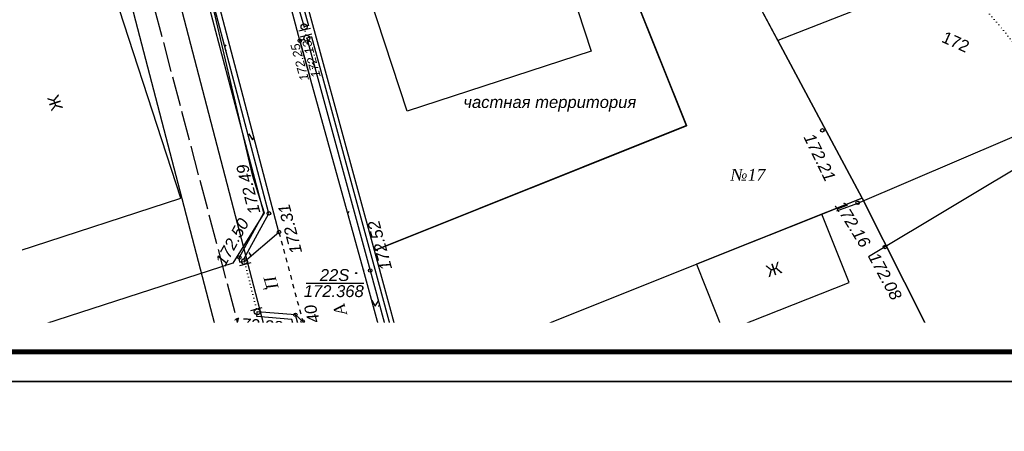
# Model space of a CAD drawing. Header units: metres. Extents: x 2193651 to 2201499, y 493187 to 494493.
# Tile 5 of 76: x 2199554 to 2199720, y 493499 to 493568. Entities that reach past the tile are written whole.
import ezdxf

# ---------------------------------------------------------------- set-up
doc = ezdxf.new("R2010")
doc.units = ezdxf.units.M
doc.set_wipeout_variables(frame=1)
doc.header["$PDSIZE"] = 0.25
for name, pattern in [('1.5_1.5', [1.5, 0.75, -0.75]), ('10_2', [6, 5, -1]), ('366', [0.55, 0.05, -0.5])]:
    doc.linetypes.add(name, pattern=pattern)
for name, color, linetype in [('Border', 3, 'Continuous'), ('contur_line_building', 7, 'Continuous'), ('contur_line_fence', 7, 'Continuous'), ('contur_line_road', 7, 'Continuous'), ('net_electro', 1, 'Continuous'), ('net_geo', 7, 'Continuous'), ('p', 7, 'Continuous'), ('relief_point', 7, 'Continuous'), ('support', 7, 'Continuous'), ('z', 7, 'Continuous'), ('Z_text_centerline_road_unviz', 7, 'Continuous'), ('z_text_net_geo', 7, 'Continuous'), ('z_text_net_pipeline', 7, 'Continuous'), ('z_text_relief_point', 7, 'Continuous'), ('Z_text_relief_polyline', 32, 'Continuous'), ('z_text_vegetation_text', 7, 'Continuous'), ('Z_text_x_polygon', 7, 'Continuous')]:
    doc.layers.add(name, color=color, linetype=linetype)
doc.layers.add('contur_line', color=7, linetype='Continuous', lineweight=20)
doc.layers.add('net_pipeline', color=7, linetype='Continuous', lineweight=30)
doc.layers.add('x_polygon', color=7, linetype='Continuous', true_color=0xffffff)
doc.styles.add('Bm-431', font='timesi.ttf')
doc.styles.add('D-131', font='ariali.ttf')
doc.styles.add('R-131', font='arial.ttf')

# ---------------------------------------------------------------- blocks, each defined once
blk = doc.blocks.new('330')
h = blk.add_hatch(color=0)
edge = h.paths.add_edge_path()
edge.add_arc((0, 0), 0.15, 0, 360.00027)
at = {"color": 0}
blk.add_circle((0, 0), 0.15, dxfattribs=at)
blk = doc.blocks.new('330p')
at = {"color": 0}
blk.add_point((0, 0), dxfattribs=at)
blk = doc.blocks.new('5(2)')
h = blk.add_hatch(color=0)
edge = h.paths.add_edge_path()
edge.add_arc((0, 0), 0.05, 0, 360.00027)
at = {"color": 0}
blk.add_circle((0, 0), 0.05, dxfattribs=at)
blk = doc.blocks.new('475(c_1)')
h = blk.add_hatch(color=0)
edge = h.paths.add_edge_path()
edge.add_arc((0, 0), 0.25, 0, 360.00027)
at = {"color": 0}
blk.add_lwpolyline([(-0.25, -0.5), (-0.25, 0.5)], dxfattribs=at)
blk.add_circle((0, 0), 0.25, dxfattribs=at)
blk = doc.blocks.new('ж9итдщд')
at = {"layer": 'x_polygon', "true_color": 0x5d5d5d}
h = blk.add_hatch(dxfattribs=at)
h.set_pattern_fill('416', color=251, style=0, pattern_type=2)
h.set_pattern_definition([(59.0362, (2196568.4862, 493572.8484), (10.000015, 19.99999), [1.1662, -57.1433]), (300.9638, (2196567.8862, 493573.8484), (10.000015, -19.99999), [1.1662, -57.1433]), (180, (2196569.086, 493572.848), (-10, -10), [0.1, -9.9]), (180, (2196567.986, 493572.848), (-10, -10), [0.1, -9.9]), (59.0362, (2196573.4862, 493567.8484), (10.000015, 19.99999), [1.1662, -57.1433]), (300.9638, (2196572.8862, 493568.8484), (10.000015, -19.99999), [1.1662, -57.1433]), (180, (2196574.086, 493567.848), (-10, -10), [0.1, -9.9]), (180, (2196572.986, 493567.848), (-10, -10), [0.1, -9.9])])
h.paths.add_polyline_path([(2196592.15, 493527.37), (2196597.95, 493532.32), (2196586.28, 493576.72), (2196578.99, 493604.67), (2196575.8, 493618.21), (2196574.76, 493618.03), (2196578.32, 493604.19), (2196585.32, 493576.89), (2196596.26, 493535.47), (2196592.08, 493527.86)])
h = blk.add_hatch(dxfattribs=at)
h.set_pattern_fill('416', color=251, style=0, pattern_type=2)
h.set_pattern_definition([(59.0362, (2196604.1568, 493489.8513), (10.000015, 19.999992), [1.1662, -57.1433]), (300.9638, (2196603.5568, 493490.8513), (10.000015, -19.999992), [1.1662, -57.1433]), (180, (2196604.757, 493489.851), (-10, -10), [0.1, -9.9]), (180, (2196603.657, 493489.851), (-10, -10), [0.1, -9.9]), (59.0362, (2196609.1568, 493484.8513), (10.000015, 19.999992), [1.1662, -57.1433]), (300.9638, (2196608.5568, 493485.8513), (10.000015, -19.999992), [1.1662, -57.1433]), (180, (2196609.757, 493484.851), (-10, -10), [0.1, -9.9]), (180, (2196608.657, 493484.851), (-10, -10), [0.1, -9.9])])
h.paths.add_polyline_path([(2196643.09, 493414.71), (2196634.26, 493447.8), (2196623.84, 493487.14), (2196613.31, 493525.85), (2196602.64, 493564.95), (2196601.47, 493564.54), (2196612.17, 493525.92), (2196622.97, 493486.44), (2196633.26, 493447.74), (2196642.24, 493414.47)])
h = blk.add_hatch(dxfattribs=at)
h.set_pattern_fill('416', color=251, style=0, pattern_type=2)
h.set_pattern_definition([(59.0362, (2196602.3984, 493464.2252), (10.000015, 19.999992), [1.1662, -57.1433]), (300.9638, (2196601.7984, 493465.2252), (10.000015, -19.99999), [1.1662, -57.1433]), (180, (2196602.998, 493464.225), (-10, -10), [0.1, -9.9]), (180, (2196601.898, 493464.225), (-10, -10), [0.1, -9.9]), (59.0362, (2196607.3984, 493459.2252), (10.000015, 19.999992), [1.1662, -57.1433]), (300.9638, (2196606.7984, 493460.2252), (10.000015, -19.999992), [1.1662, -57.1433]), (180, (2196607.998, 493459.225), (-10, -10), [0.1, -9.9]), (180, (2196606.898, 493459.225), (-10, -10), [0.1, -9.9])])
h.paths.add_polyline_path([(2196600.72, 493518.39), (2196610.05, 493484.1), (2196621.21, 493443.43), (2196629.85, 493412.32), (2196630.33, 493412.97), (2196621.77, 493443.87), (2196610.79, 493484.42), (2196601.95, 493517.26)])
at = {"color": 251, "lineweight": 25, "true_color": 0x5d5d5d}
for p, q in [((2196603.18, 493558.37), (2196601.57, 493564.28)), ((2196602.55, 493523.75), (2196612.25, 493523.75))]:
    blk.add_line(p, q, dxfattribs=at)
at = {"layer": 'contur_line', "color": 251, "linetype": '366', "true_color": 0x5d5d5d, "flags": 128}
for points in [[(2196732.74, 493617.21), (2196731.73, 493614.31), (2196730.98, 493612.63), (2196730.29, 493611.3), (2196729.57, 493610.12), (2196728.82, 493609.1), (2196728.14, 493608.33), (2196728.04, 493608.23), (2196727.18, 493607.43), (2196726.09, 493606.59), (2196724.76, 493605.7), (2196722.49, 493604.35), (2196720.22, 493603), (2196719.91, 493602.81), (2196718.81, 493602.06), (2196717.47, 493601.04), (2196716.21, 493599.95), (2196715.02, 493598.78), (2196713.9, 493597.52), (2196712.85, 493596.18), (2196711.92, 493594.84), (2196711.04, 493593.41), (2196710.22, 493591.89), (2196709.92, 493591.3), (2196709.5, 493590.39), (2196708.84, 493588.82), (2196708.3, 493587.33), (2196707.89, 493585.92), (2196707.59, 493584.63), (2196707.4, 493583.35), (2196707.32, 493582.21), (2196707.35, 493581.1), (2196707.47, 493580.13), (2196707.7, 493579.21), (2196708.03, 493578.33), (2196708.44, 493577.6), (2196708.78, 493577.12), (2196708.94, 493576.92), (2196709.61, 493576.22), (2196710.53, 493575.44), (2196712.01, 493574.3), (2196713.04, 493573.46), (2196714.5, 493572.16), (2196716.04, 493570.64), (2196717.72, 493568.84), (2196719.6, 493566.66), (2196722.24, 493563.39), (2196725.22, 493559.67), (2196727.09, 493557.46), (2196728.69, 493555.71), (2196730.21, 493554.19), (2196731.65, 493552.9), (2196733.07, 493551.77), (2196734.49, 493550.78), (2196735.12, 493550.38), (2196735.89, 493549.93), (2196737.52, 493549.08), (2196739.49, 493548.19), (2196742.08, 493547.15), (2196746.43, 493545.47), (2196748.68, 493544.51), (2196750.21, 493543.79), (2196750.54, 493543.62), (2196753.98, 493541.82), (2196755.35, 493541.21), (2196756.54, 493540.78), (2196757.57, 493540.51), (2196757.6, 493540.51), (2196758.62, 493540.35), (2196759.68, 493540.31), (2196760.85, 493540.37), (2196762.03, 493540.55), (2196763.21, 493540.83), (2196764.49, 493541.25), (2196765.74, 493541.78), (2196766.98, 493542.41), (2196768.28, 493543.19), (2196769.53, 493544.07), (2196770.73, 493545.02), (2196771.86, 493546.05), (2196772.93, 493547.13), (2196773.7, 493548.01), (2196773.9, 493548.27), (2196774.86, 493549.53), (2196775.78, 493550.91), (2196776.77, 493552.59), (2196777.86, 493554.66), (2196779.65, 493558.36), (2196780.84, 493560.74), (2196781.83, 493562.52), (2196782.77, 493563.98), (2196783.49, 493564.98), (2196783.68, 493565.22), (2196784.69, 493566.39), (2196785.78, 493567.5), (2196787.03, 493568.6), (2196788.36, 493569.63), (2196789.85, 493570.65), (2196791.41, 493571.6), (2196793.13, 493572.51), (2196795.01, 493573.4), (2196797.04, 493574.23), (2196799.11, 493574.98), (2196801.32, 493575.67), (2196803.65, 493576.3), (2196804.97, 493576.61), (2196806.08, 493576.85), (2196808.69, 493577.35), (2196811.5, 493577.77), (2196814.49, 493578.12), (2196817.87, 493578.41), (2196821.93, 493578.64), (2196827.74, 493578.85)], [(2196602.64, 493564.95), (2196602.18, 493566.85)], [(2196594.3, 493518.9), (2196592.15, 493527.37)]]:
    blk.add_lwpolyline(points, dxfattribs=at)
at = {"layer": 'contur_line_building', "color": 251, "lineweight": 30, "true_color": 0x5d5d5d}
for points in [[(2196619.53, 493552.66), (2196610.69, 493579.73), (2196641.67, 493589.84), (2196650.51, 493562.77)], [(2196567.89, 493579.57), (2196540.67, 493570.71), (2196554.19, 493529.16), (2196581.42, 493538.02)], [(2196668.25, 493526.92), (2196672.81, 493515.45), (2196693.93, 493523.83), (2196689.37, 493535.31)]]:
    blk.add_lwpolyline(points, close=True, dxfattribs=at)
at = {"layer": 'contur_line_fence', "color": 251, "true_color": 0x5d5d5d}
for p, q in [((2196595.4, 493535.57), (2196584.54, 493576.69)), ((2196596.26, 493535.47), (2196585.32, 493576.89)), ((2196602.06, 493570.07), (2196602.95, 493567.08)), ((2196601.29, 493569.84), (2196602.18, 493566.85)), ((2196602.57, 493566.96), (2196602.18, 493566.85)), ((2196602.95, 493567.08), (2196602.57, 493566.96)), ((2196603.03, 493565.05), (2196602.64, 493564.95)), ((2196603.42, 493565.16), (2196603.03, 493565.05)), ((2196603.42, 493565.16), (2196614.08, 493526.06)), ((2196602.64, 493564.95), (2196613.31, 493525.85)), ((2196591.24, 493528.01), (2196595.4, 493535.57)), ((2196592.08, 493527.86), (2196596.26, 493535.47)), ((2196591.36, 493527.24), (2196591.24, 493528.01)), ((2196591.36, 493527.24), (2196591.76, 493527.3)), ((2196591.76, 493527.3), (2196592.15, 493527.37)), ((2196592.15, 493527.37), (2196592.08, 493527.86)), ((2196613.31, 493525.85), (2196623.84, 493487.14)), ((2196614.08, 493526.06), (2196624.62, 493487.35)), ((2196594.27, 493518.5), (2196594.3, 493518.9)), ((2196600.72, 493518.39), (2196594.3, 493518.9)), ((2196594.24, 493518.1), (2196594.27, 493518.5)), ((2196600.1, 493517.63), (2196594.24, 493518.1)), ((2196609.28, 493483.89), (2196600.1, 493517.63)), ((2196610.05, 493484.1), (2196600.72, 493518.39))]:
    blk.add_line(p, q, dxfattribs=at)
at = {"layer": 'contur_line_road', "color": 251, "true_color": 0x5d5d5d, "flags": 128}
blk.add_lwpolyline([(2196652.25, 493362.79, 0.019787), (2196652.19, 493371.11, 0.055836), (2196650.07, 493384.57), (2196642.24, 493414.47), (2196633.26, 493447.74), (2196622.97, 493486.44), (2196612.17, 493525.92), (2196601.47, 493564.54), (2196597.43, 493579.79), (2196593.88, 493594.51, -0.115805), (2196595.38, 493619.27, -0.116777), (2196603.85, 493629.83, -0.043341), (2196614.23, 493636.81), (2196636.69, 493647.82)], format="xyb", dxfattribs=at)
for points in [[(2196592.15, 493527.37), (2196597.95, 493532.32), (2196586.28, 493576.72), (2196578.99, 493604.67), (2196575.8, 493618.21), (2196574.76, 493618.03)], [(2196600.72, 493518.39), (2196601.95, 493517.26), (2196610.79, 493484.42), (2196621.77, 493443.87), (2196630.33, 493412.97), (2196629.85, 493412.32)]]:
    blk.add_lwpolyline(points, dxfattribs=at)
at = {"layer": 'contur_line_road', "color": 251, "linetype": '1.5_1.5', "true_color": 0x5d5d5d, "flags": 128}
for points in [[(2196601.47, 493564.54), (2196602.64, 493564.95)], [(2196597.95, 493532.32), (2196601.95, 493517.26)]]:
    blk.add_lwpolyline(points, dxfattribs=at)
at = {"layer": 'net_electro', "color": 251, "true_color": 0x5d5d5d}
for points in [[(2196691.88, 493535.92), (2196695.42, 493537.21), (2196754.32, 493562.38), (2196803.99, 493583.98), (2196808.49, 493585.72)], [(2196754.32, 493562.38), (2196697.2, 493528.17)]]:
    blk.add_lwpolyline(points, dxfattribs=at)
at = {"layer": 'net_pipeline', "color": 251, "linetype": '10_2', "true_color": 0x5d5d5d, "flags": 128}
blk.add_lwpolyline([(2196613.55, 493431.74), (2196554.76, 493654.27), (2196554.68, 493654.27)], dxfattribs=at)
at = {"layer": 'p', "color": 251, "linetype": 'Continuous', "true_color": 0x5d5d5d}
for points in [[(2197058.83, 493711.55), (2196681.95, 493564.55), (2196660.41, 493604.87), (2196639.97, 493640.89), (2196629.41, 493660.51), (2196597.91, 493719.01), (2196578.31, 493756.11), (2196577.47, 493761.17), (2196577.45, 493786.15), (2196578.23, 493801.95), (2196581.65, 493813.53), (2196585.37, 493821.17), (2196595.25, 493832.73), (2196756.75, 493910.29), (2196821.37, 493940.63), (2196842.73, 493950.73), (2196916.87, 493986.03)], [(2197058.83, 493711.55), (2196681.95, 493564.55), (2196696.11, 493538.03), (2196724.65, 493481.47), (2196758.87, 493416.33), (2196762.99, 493406.13), (2196828.99, 493434.37), (2197018.89, 493524.29), (2197108.39, 493561.51), (2197131.35, 493571.33)], [(2196517.49, 493617.77), (2196530.77, 493627.07), (2196529.37, 493630.39), (2196549.59, 493649.61), (2196565.83, 493659.59), (2196593.47, 493541.97), (2196595.47, 493535.55), (2196590.19, 493527.09), (2196550.61, 493514.29), (2196546.49, 493527.91), (2196535.91, 493565.73), (2196533.61, 493565.07)], [(2196617.19, 493633.89), (2196633.97, 493595.13), (2196635.67, 493589.97), (2196648.97, 493594.25), (2196666.55, 493550.21), (2196614.03, 493529.21), (2196599.49, 493582.47), (2196594.35, 493601.81), (2196596.11, 493612.01), (2196601.97, 493622.93), (2196610.21, 493629.83)], [(2196633.97, 493595.13), (2196660.39, 493604.85), (2196696.11, 493538.03), (2196687.19, 493534.45), (2196673.63, 493529.03), (2196661.01, 493523.99), (2196619.95, 493507.55), (2196614.03, 493529.21), (2196666.55, 493550.21), (2196648.97, 493594.25), (2196635.67, 493589.97)], [(2196599.49, 493582.47), (2196633.97, 493595.13), (2196635.67, 493589.97), (2196648.97, 493594.25), (2196666.59, 493550.23), (2196614.03, 493529.21)], [(2196633.95, 493448.33), (2196724.65, 493481.47), (2196696.11, 493538.03), (2196687.19, 493534.47), (2196673.63, 493529.03), (2196619.95, 493507.55), (2196618.31, 493506.89)]]:
    blk.add_lwpolyline(points, close=True, dxfattribs=at)
at = {"layer": 'z', "color": 251, "linetype": 'Continuous', "true_color": 0x5d5d5d}
for points in [[(2196724.65, 493481.47), (2196696.11, 493538.03), (2196681.95, 493564.55), (2196660.41, 493604.87), (2196639.97, 493640.89), (2196629.41, 493660.51), (2196597.91, 493719.01), (2196578.31, 493756.11), (2196577.47, 493761.17), (2196577.45, 493786.15), (2196578.23, 493801.95), (2196581.65, 493813.53), (2196585.37, 493821.17), (2196595.25, 493832.73), (2196756.75, 493910.29)], [(2196554.68, 493641.29), (2196609.61, 493430.61), (2196617.37, 493432.61), (2196558.45, 493658.61), (2196554.68, 493658.61)], [(2196554.68, 493641.29), (2196609.61, 493430.61), (2196617.37, 493432.61), (2196558.45, 493658.61), (2196554.68, 493658.61)], [(2196554.68, 493641.29), (2196609.61, 493430.61), (2196617.37, 493432.61), (2196558.45, 493658.61), (2196554.68, 493658.61)]]:
    blk.add_lwpolyline(points, dxfattribs=at)
at = {"layer": 'net_geo', "color": 251, "true_color": 0x5d5d5d, "xscale": 2, "yscale": 2, "zscale": 2}
for name in ['5(2)', '330p', '330p', '330p']:
    blk.add_blockref(name, (2196610.94, 493525.43), dxfattribs=at)
at = {"layer": 'relief_point', "color": 251, "true_color": 0x5d5d5d, "xscale": 2, "yscale": 2, "zscale": 2}
for name, p in [('330', (2196601.47, 493564.54, 344.27)), ('330', (2196689.44, 493549.43, 344.42)), ('330', (2196596.26, 493535.47, 344.98)), ('330', (2196597.95, 493532.32, 344.63)), ('330', (2196591.29, 493528.04, 344.99)), ('330p', (2196612.17, 493525.92, 344.72)), ('330', (2196613.31, 493525.85, 345.04)), ('330', (2196600.72, 493518.39, 344.75)), ('330', (2196601.95, 493517.26, 344.79))]:
    blk.add_blockref(name, p, dxfattribs=at)
at = {"layer": 'relief_point', "color": 251, "true_color": 0x5d5d5d, "xscale": 2, "yscale": 2, "zscale": 2, "rotation": 359.4021428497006}
for p in [(2196695.38, 493537.24, 344.32), (2196699.98, 493529.81, 344.16)]:
    blk.add_blockref('330', p, dxfattribs=at)
at = {"layer": 'support', "color": 251, "true_color": 0x5d5d5d, "xscale": 2, "yscale": 2, "zscale": 2}
for p, rotation in [((2196602.18, 493566.85), 103.6390520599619), ((2196602.64, 493564.95), 283.639052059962), ((2196592.15, 493527.37), 104.2207702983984), ((2196594.3, 493518.9), 284.2207702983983)]:
    blk.add_blockref('475(c_1)', p, dxfattribs=dict(at, rotation=rotation))
at = {"layer": 'Z_text_centerline_road_unviz', "color": 251, "true_color": 0x5d5d5d, "style": 'Bm-431'}
for s, rotation, p in [('Ц', 287.1402, (2196595.33, 493524.6)), ('А', 105.5092, (2196609.43, 493518.6))]:
    blk.add_text(s, height=2, rotation=rotation, dxfattribs=at).set_placement(p)
at = {"layer": 'z_text_net_geo', "color": 251, "true_color": 0x5d5d5d, "style": 'D-131'}
for s, p in [('22S', (2196604.83, 493524.09)), ('172.368', (2196602.13, 493521.38))]:
    blk.add_text(s, height=2, dxfattribs=at).set_placement(p)
at = {"layer": 'z_text_net_pipeline', "color": 251, "true_color": 0x5d5d5d, "style": 'Bm-431'}
blk.add_text('Г', height=2, rotation=104.7991, dxfattribs=at).set_placement((2196594.78, 493505.43))
at = {"layer": 'z_text_relief_point', "color": 251, "true_color": 0x5d5d5d, "style": 'D-131'}
for s, height, rotation, p in [('172.25', 1.5, 105.2591, (2196603.02, 493558)), ('172.13', 1.5, 105.2591, (2196604.98, 493558.55)), (' 172.21', 2, 295.9622, (2196685.89, 493549, 344.42)), (' 172.49', 2, 104.7215, (2196595.03, 493534.9)), (' 172.16', 2, 301.7828, (2196691.05, 493537.42, 344.32)), (' 172.31', 2, 104.8817, (2196602.07, 493528.22)), (' 172.50', 2, 61.2085, (2196588.51, 493525.75)), (' 172.52', 2, 105.2246, (2196617.22, 493525.46)), (' 172.08', 2, 298.3276, (2196696.74, 493528.85, 344.16)), (' 172.40', 2, 105.0742, (2196606.5, 493511.28)), (' 172.38', 2, 355.4403, (2196589.16, 493516.05))]:
    blk.add_text(s, height=height, rotation=rotation, dxfattribs=at).set_placement(p)
at = {"layer": 'z_text_vegetation_text', "color": 251, "true_color": 0x5d5d5d, "style": 'D-131'}
blk.add_text('частная территория', height=2, dxfattribs=at).set_placement((2196629, 493553.2))
at = {"layer": 'Z_text_x_polygon', "color": 251, "true_color": 0x5d5d5d, "style": 'R-131'}
for rotation, p in [(108.0324, (2196561.6, 493553.14)), (18.0738, (2196680.34, 493524.69))]:
    blk.add_text('Ж', height=2, rotation=rotation, dxfattribs=at).set_placement(p)
at = {"layer": 'Z_text_x_polygon', "color": 251, "true_color": 0x5d5d5d, "style": 'Bm-431'}
blk.add_text('№17', height=2, dxfattribs=at).set_placement((2196673.99, 493540.96))
at = {"layer": 'Z_text_relief_polyline', "color": 251, "true_color": 0x5d5d5d, "insert": (2196711.88, 493564.33, 344), "char_height": 2, "attachment_point": 5, "rotation": 335.7214, "line_spacing_factor": 0.885, "style": 'R-131', "bg_fill": 3, "box_fill_scale": 1.2, "bg_fill_color": 256, "bg_fill_true_color": 13158600, "bg_fill_transparency": 11442928}
blk.add_mtext('\\A1;172', dxfattribs=at)
at = {"layer": 'x_polygon', "true_color": 0x5d5d5d}
h = blk.add_hatch(dxfattribs=at)
h.set_pattern_fill('401', color=251, style=0, pattern_type=2)
h.set_pattern_definition([(270, (-2190797.488, -493802.634), (14, -14), [1.2, -12.8]), (270, (-2190796.688, -493802.634), (14, -14), [1.2, -12.8]), (270, (-2190803.688, -493795.634), (14, -14), [1.2, -12.8]), (270, (-2190804.488, -493795.634), (14, -14), [1.2, -12.8])])
h.paths.add_polyline_path([(2196827.74, 493578.85), (2196820.76, 493592.33), (2196821.84, 493592.89), (2196813.41, 493599.83), (2196803.93, 493598.9), (2196794.65, 493598.5), (2196780.84, 493598.1), (2196768.8, 493598.56), (2196764.6, 493599.04), (2196756.68, 493600.65), (2196750.16, 493603.04), (2196748.79, 493603.72), (2196743, 493607.41), (2196736.25, 493613.36), (2196732.74, 493617.21), (2196731.73, 493614.31), (2196730.98, 493612.63), (2196730.29, 493611.3), (2196729.57, 493610.12), (2196728.82, 493609.1), (2196728.14, 493608.33), (2196728.04, 493608.23), (2196727.18, 493607.43), (2196726.09, 493606.59), (2196724.76, 493605.7), (2196722.49, 493604.35), (2196720.22, 493603), (2196719.91, 493602.81), (2196718.81, 493602.06), (2196717.47, 493601.04), (2196716.21, 493599.95), (2196715.02, 493598.78), (2196713.9, 493597.52), (2196712.85, 493596.18), (2196711.92, 493594.84), (2196711.04, 493593.41), (2196710.22, 493591.89), (2196709.92, 493591.3), (2196709.5, 493590.39), (2196708.84, 493588.82), (2196708.3, 493587.33), (2196707.89, 493585.92), (2196707.59, 493584.63), (2196707.4, 493583.35), (2196707.32, 493582.21), (2196707.35, 493581.1), (2196707.47, 493580.13), (2196707.7, 493579.21), (2196708.03, 493578.33), (2196708.44, 493577.6), (2196708.78, 493577.12), (2196708.94, 493576.92), (2196709.61, 493576.22), (2196710.53, 493575.44), (2196712.01, 493574.3), (2196713.04, 493573.46), (2196714.5, 493572.16), (2196716.04, 493570.64), (2196717.72, 493568.84), (2196719.6, 493566.66), (2196722.24, 493563.39), (2196725.22, 493559.67), (2196727.09, 493557.46), (2196728.69, 493555.71), (2196730.21, 493554.19), (2196731.65, 493552.9), (2196733.07, 493551.77), (2196734.49, 493550.78), (2196735.12, 493550.38), (2196735.89, 493549.93), (2196737.52, 493549.08), (2196739.49, 493548.19), (2196742.08, 493547.15), (2196746.43, 493545.47), (2196748.68, 493544.51), (2196750.21, 493543.79), (2196750.54, 493543.62), (2196753.98, 493541.82), (2196755.35, 493541.21), (2196756.54, 493540.78), (2196757.57, 493540.51), (2196757.6, 493540.51), (2196758.62, 493540.35), (2196759.68, 493540.31), (2196760.85, 493540.37), (2196762.03, 493540.55), (2196763.21, 493540.83), (2196764.49, 493541.25), (2196765.74, 493541.78), (2196766.98, 493542.41), (2196768.28, 493543.19), (2196769.53, 493544.07), (2196770.73, 493545.02), (2196771.86, 493546.05), (2196772.93, 493547.13), (2196773.7, 493548.01), (2196773.9, 493548.27), (2196774.86, 493549.53), (2196775.78, 493550.91), (2196776.77, 493552.59), (2196777.86, 493554.66), (2196779.65, 493558.36), (2196780.84, 493560.74), (2196781.83, 493562.52), (2196782.77, 493563.98), (2196783.49, 493564.98), (2196783.68, 493565.22), (2196784.69, 493566.39), (2196785.78, 493567.5), (2196787.03, 493568.6), (2196788.36, 493569.63), (2196789.85, 493570.65), (2196791.41, 493571.6), (2196793.13, 493572.51), (2196795.01, 493573.4), (2196797.04, 493574.23), (2196799.11, 493574.98), (2196801.32, 493575.67), (2196803.65, 493576.3), (2196804.97, 493576.61), (2196806.08, 493576.85), (2196808.69, 493577.35), (2196811.5, 493577.77), (2196814.49, 493578.12), (2196817.87, 493578.41), (2196821.93, 493578.64)])
at = {"color": 7, "lineweight": 0, "true_color": 0xffffff}
blk.add_wipeout([(2197379, 493517.1), (2197495.51, 493517.1), (2197495.51, 494487.37), (2196201.8, 494487.37), (2196201.8, 493187.37), (2197495.51, 493187.37), (2197495.51, 493517.1), (2196554.68, 493517.1), (2196554.68, 493858.25), (2197070.73, 494090.37), (2197224.87, 494090.37), (2197276.82, 493979.65), (2197379, 493803.73)], dxfattribs=at)

msp = doc.modelspace()

# ---------------------------------------------------------------- block references
at = {"color": 1, "lineweight": 100}
msp.add_blockref('ж9итдщд', (3000, 0), dxfattribs=at)

# ---------------------------------------------------------------- next in the draw order: linework, layer by layer
at = {"layer": 'Border', "color": 7, "lineweight": 15, "const_width": 0.25, "flags": 128}
msp.add_lwpolyline([(2199343.91, 494101.17), (2200559.91, 494101.17), (2200559.91, 493507.17), (2199343.91, 493507.17)], close=True, dxfattribs=at)
at = {"layer": 'Border', "color": 7, "lineweight": 0, "const_width": 0.8}
msp.add_lwpolyline([(2199363.91, 494096.17), (2200554.91, 494096.17), (2200554.91, 493512.17), (2199363.91, 493512.17)], close=True, dxfattribs=at)

doc.saveas('drawing.dxf')
